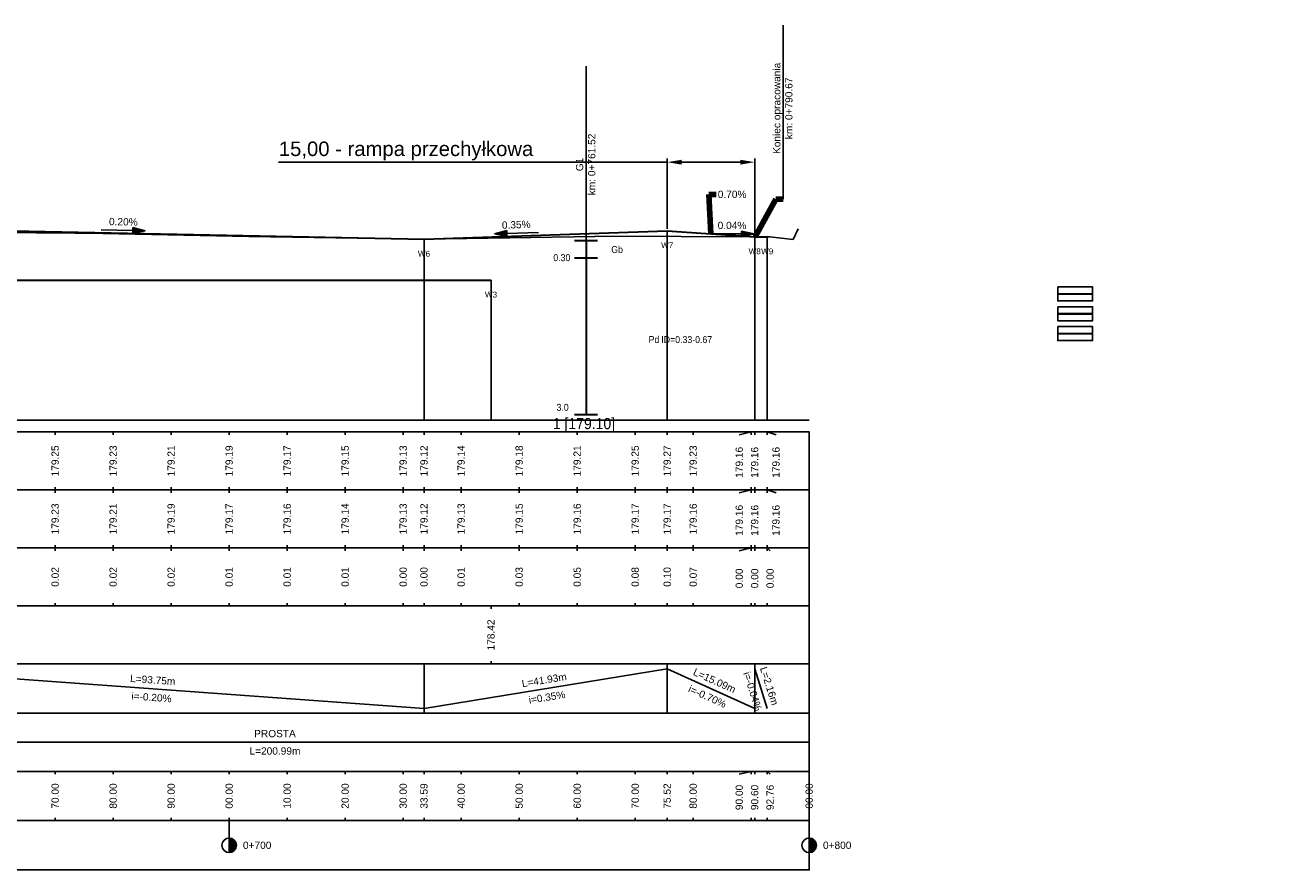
# Model space of a CAD drawing. Header units: metres. Extents: x 7432654 to 7433579, y 5709955 to 5710120.
# Tile 4 of 4: x 7433364 to 7433579, y 5709955 to 5710100. Entities that reach past the tile are written whole.
import ezdxf

# ---------------------------------------------------------------- set-up
doc = ezdxf.new("R2010")
doc.units = ezdxf.units.M
for name, color, linetype, lineweight in [('_D_8_Wymiary', 7, 'Continuous', 20), ('_D_Tabelka', 7, 'Continuous', 25), ('_KN_C-GEOLOGIA', 34, 'Continuous', 30), ('NIWELETA', 1, 'Continuous', 40), ('NIWELETA ROWU', 5, 'Continuous', 30), ('Tabelka', 7, 'Continuous', 25), ('TEREN IST.', 94, 'Continuous', 30)]:
    doc.layers.add(name, color=color, linetype=linetype, lineweight=lineweight)
for name, color, linetype in [('C-DROGI-PROFILE', 7, 'Continuous'), ('C-DROGI-PROFILE-ETYKIETY', 7, 'Continuous'), ('C-DROGI-PROFILE-WIDOKI', 7, 'Continuous'), ('C-DROGI-PROFILE-WIDOKI-ETYKIETY', 7, 'Continuous')]:
    doc.layers.add(name, color=color, linetype=linetype)
doc.styles.add('GA5-ATR-TEXT', font='arial.ttf', dxfattribs={"width": 0.9})
doc.styles.get("Standard").update_dxf_attribs({"font": 'arial.ttf'})
doc.styles.add('Styl Arial', font='arial.ttf', dxfattribs={"height": 1})
doc.dimstyles.new('ISO-25', dxfattribs={"dimtxt": 2.5, "dimasz": 2.5, "dimexe": 1.25, "dimexo": 0.625, "dimtad": 1, "dimtxsty": 'Standard', "dimcen": 2.5, "dimadec": 0, "dimazin": 0, "dimtfac": 1, "dimtmove": 0, "dimatfit": 3, "dimfxl": 1, "dimarcsym": 0})

# ---------------------------------------------------------------- blocks, each defined once
blk = doc.blocks.new('*D14')
at = {"layer": '_D_8_Wymiary', "color": 0, "lineweight": -2, "transparency": 16777216}
for p, q in [((7433474.37, 5710065.25), (7433474.37, 5710077.37)), ((7433489.45, 5710064.19), (7433489.45, 5710077.37)), ((7433474.37, 5710076.75), (7433407.37, 5710076.75)), ((7433486.95, 5710076.75), (7433476.87, 5710076.75))]:
    blk.add_line(p, q, dxfattribs=at)
at = {"layer": '_D_8_Wymiary', "color": 0, "transparency": 16777216}
for points in [[(7433476.87, 5710077.17), (7433476.87, 5710076.33), (7433474.37, 5710076.75)], [(7433486.95, 5710077.17), (7433486.95, 5710076.33), (7433489.45, 5710076.75)]]:
    blk.add_solid(points, dxfattribs=at)
at = {"layer": 'Defpoints', "color": 0, "transparency": 16777216}
for p in [(7433489.45, 5710076.75), (7433474.37, 5710064.93), (7433489.45, 5710063.88)]:
    blk.add_point(p, dxfattribs=at)
at = {"layer": '_D_8_Wymiary', "color": 0, "transparency": 16777216, "insert": (7433429.35, 5710078.68), "char_height": 1.25, "attachment_point": 5}
blk.add_mtext('{\\H2x;15,00 - rampa przechyłkowa}', dxfattribs=at)
blk = doc.blocks.new('kilometraz')
at = {"linetype": 'ByBlock', "lineweight": -2}
blk.add_hatch(color=0, dxfattribs=at).paths.add_polyline_path([(0, -0.5, 0.414214), (0.5, 0, 0.414214), (0, 0.5)])
at = {"color": 0, "linetype": 'ByBlock', "lineweight": -2}
blk.add_line((0, 0.5), (0, -0.5), dxfattribs=at)
blk.add_circle((0, 0), 0.5, dxfattribs=at)
blk = doc.blocks.new('strzalka_poziom_2')
blk.add_hatch(color=256).paths.add_polyline_path([(1, 0.091), (1, -0.091), (1.391, 0)])
blk.add_line((1, 0.091), (1, -0.091))
for points in [[(0, 0), (1, 0)], [(1.391, 0), (1, 0.091)], [(1.391, 0), (1, -0.091)]]:
    blk.add_lwpolyline(points)

msp = doc.modelspace()

# ---------------------------------------------------------------- linework, layer by layer
at = {"layer": '_D_8_Wymiary', "flags": 128}
msp.add_lwpolyline([(7433489.484, 5710064.371), (7433489.484, 5710063.42)], dxfattribs=at)
at = {"layer": '_D_Tabelka', "elevation": 0.001}
msp.add_lwpolyline([(7433541.7, 5710055.243), (7433547.704, 5710055.243), (7433547.704, 5710052.829), (7433541.7, 5710052.829)], close=True, dxfattribs=at)
at = {"layer": '_D_Tabelka', "ltscale": 5, "extrusion": (-1.30025e-07, 7.79894e-06, 1), "elevation": 43.567, "flags": 128}
msp.add_lwpolyline([(7433541.704, 5710051.827), (7433547.704, 5710051.827), (7433547.704, 5710049.416), (7433541.704, 5710049.416)], close=True, dxfattribs=at)
at = {"layer": '_KN_C-GEOLOGIA'}
for p, q in [((7433458.371, 5710063.272), (7433462.371, 5710063.272)), ((7433460.371, 5710063.272), (7433460.371, 5710033.272)), ((7433458.371, 5710060.272), (7433462.371, 5710060.272)), ((7433458.371, 5710033.272), (7433462.371, 5710033.272))]:
    msp.add_line(p, q, dxfattribs=at)
at = {"layer": 'C-DROGI-PROFILE', "color": 1, "linetype": 'Continuous', "lineweight": 35, "flags": 128}
msp.add_lwpolyline([(7432709.134, 5710075.325), (7432762.185, 5710079.296), (7432765.744, 5710079.531), (7432769.303, 5710079.702), (7432772.862, 5710079.81), (7432776.421, 5710079.855), (7432779.98, 5710079.836), (7432783.539, 5710079.754), (7432787.099, 5710079.609), (7432963.089, 5710070.859), (7433202.324, 5710066.074), (7433270.368, 5710064.032), (7433338.69, 5710065.376), (7433432.443, 5710063.466), (7433474.368, 5710064.935), (7433489.455, 5710063.879), (7433491.613, 5710063.869)], dxfattribs=at)
at = {"layer": 'C-DROGI-PROFILE', "color": 5, "linetype": 'Continuous', "lineweight": 35, "flags": 128}
msp.add_lwpolyline([(7432758.527, 5710072.089), (7432963.119, 5710063.906), (7433262.369, 5710056.425), (7433443.995, 5710056.425)], dxfattribs=at)
at = {"layer": 'C-DROGI-PROFILE', "color": 94, "linetype": 'Continuous', "lineweight": -3, "flags": 128}
msp.add_lwpolyline([(7433345.791, 5710064.751), (7433372.231, 5710064.516), (7433374.274, 5710064.491), (7433402.247, 5710063.936), (7433432.223, 5710063.471), (7433432.443, 5710063.466), (7433461.879, 5710063.97), (7433461.918, 5710063.971), (7433461.919, 5710063.972), (7433491.613, 5710063.869), (7433491.967, 5710063.872), (7433492.063, 5710063.872), (7433496.087, 5710063.414), (7433496.978, 5710065.283)], dxfattribs=at)
at = {"layer": 'C-DROGI-PROFILE-ETYKIETY', "color": 7, "linetype": 'Continuous', "lineweight": -3}
for p, q in [((7433494.363, 5710070.388), (7433494.363, 5710100.388)), ((7433460.371, 5710063.272), (7433460.371, 5710093.272)), ((7433474.368, 5710064.935), (7433474.368, 5710032.272)), ((7433432.443, 5710063.466), (7433432.443, 5710032.272)), ((7433489.455, 5710063.879), (7433489.455, 5710032.272)), ((7433491.613, 5710063.869), (7433491.613, 5710032.272)), ((7433443.995, 5710056.425), (7433443.995, 5710032.272))]:
    msp.add_line(p, q, dxfattribs=at)
at = {"layer": 'C-DROGI-PROFILE-WIDOKI', "color": 7, "linetype": 'Continuous', "lineweight": -3}
for p, q in [((7432698.35, 5710032.272), (7433498.85, 5710032.272)), ((7433368.85, 5710030.272), (7433368.85, 5710029.772)), ((7433378.85, 5710030.272), (7433378.85, 5710029.772)), ((7433388.85, 5710030.272), (7433388.85, 5710029.772)), ((7433398.85, 5710030.272), (7433398.85, 5710029.772)), ((7433408.85, 5710030.272), (7433408.85, 5710029.772)), ((7433418.85, 5710030.272), (7433418.85, 5710029.772)), ((7433428.85, 5710030.272), (7433428.85, 5710029.772)), ((7433438.85, 5710030.272), (7433438.85, 5710029.772)), ((7433448.85, 5710030.272), (7433448.85, 5710029.772)), ((7433458.85, 5710030.272), (7433458.85, 5710029.772)), ((7433468.85, 5710030.272), (7433468.85, 5710029.772)), ((7433478.85, 5710030.272), (7433478.85, 5710029.772)), ((7433488.85, 5710030.272), (7433488.85, 5710029.772)), ((7433498.85, 5710030.272), (7433498.85, 5710029.772)), ((7433368.85, 5710020.272), (7433368.85, 5710020.772)), ((7433368.85, 5710020.272), (7433368.85, 5710019.772)), ((7433378.85, 5710020.272), (7433378.85, 5710020.772)), ((7433378.85, 5710020.272), (7433378.85, 5710019.772)), ((7433388.85, 5710020.272), (7433388.85, 5710020.772)), ((7433388.85, 5710020.272), (7433388.85, 5710019.772)), ((7433398.85, 5710020.272), (7433398.85, 5710020.772)), ((7433398.85, 5710020.272), (7433398.85, 5710019.772)), ((7433408.85, 5710020.272), (7433408.85, 5710020.772)), ((7433408.85, 5710020.272), (7433408.85, 5710019.772)), ((7433418.85, 5710020.272), (7433418.85, 5710020.772)), ((7433418.85, 5710020.272), (7433418.85, 5710019.772)), ((7433428.85, 5710020.272), (7433428.85, 5710020.772)), ((7433428.85, 5710020.272), (7433428.85, 5710019.772)), ((7433438.85, 5710020.272), (7433438.85, 5710020.772)), ((7433438.85, 5710020.272), (7433438.85, 5710019.772)), ((7433448.85, 5710020.272), (7433448.85, 5710020.772)), ((7433448.85, 5710020.272), (7433448.85, 5710019.772)), ((7433458.85, 5710020.272), (7433458.85, 5710020.772)), ((7433458.85, 5710020.272), (7433458.85, 5710019.772)), ((7433468.85, 5710020.272), (7433468.85, 5710020.772)), ((7433468.85, 5710020.272), (7433468.85, 5710019.772)), ((7433478.85, 5710020.272), (7433478.85, 5710020.772)), ((7433478.85, 5710020.272), (7433478.85, 5710019.772)), ((7433488.85, 5710020.272), (7433488.85, 5710020.772)), ((7433488.85, 5710020.272), (7433488.85, 5710019.772)), ((7433498.85, 5710020.272), (7433498.85, 5710020.772)), ((7433498.85, 5710020.272), (7433498.85, 5710019.772)), ((7433368.85, 5710010.272), (7433368.85, 5710010.772)), ((7433368.85, 5710010.272), (7433368.85, 5710009.772)), ((7433378.85, 5710010.272), (7433378.85, 5710010.772)), ((7433378.85, 5710010.272), (7433378.85, 5710009.772)), ((7433388.85, 5710010.272), (7433388.85, 5710010.772)), ((7433388.85, 5710010.272), (7433388.85, 5710009.772)), ((7433398.85, 5710010.272), (7433398.85, 5710010.772)), ((7433398.85, 5710010.272), (7433398.85, 5710009.772)), ((7433408.85, 5710010.272), (7433408.85, 5710010.772)), ((7433408.85, 5710010.272), (7433408.85, 5710009.772)), ((7433418.85, 5710010.272), (7433418.85, 5710010.772)), ((7433418.85, 5710010.272), (7433418.85, 5710009.772)), ((7433428.85, 5710010.272), (7433428.85, 5710010.772)), ((7433428.85, 5710010.272), (7433428.85, 5710009.772)), ((7433438.85, 5710010.272), (7433438.85, 5710010.772)), ((7433438.85, 5710010.272), (7433438.85, 5710009.772)), ((7433448.85, 5710010.272), (7433448.85, 5710010.772)), ((7433448.85, 5710010.272), (7433448.85, 5710009.772)), ((7433458.85, 5710010.272), (7433458.85, 5710010.772)), ((7433458.85, 5710010.272), (7433458.85, 5710009.772)), ((7433468.85, 5710010.272), (7433468.85, 5710010.772)), ((7433468.85, 5710010.272), (7433468.85, 5710009.772)), ((7433478.85, 5710010.272), (7433478.85, 5710010.772)), ((7433478.85, 5710010.272), (7433478.85, 5710009.772)), ((7433488.85, 5710010.272), (7433488.85, 5710010.772)), ((7433488.85, 5710010.272), (7433488.85, 5710009.772)), ((7433498.85, 5710010.272), (7433498.85, 5710010.772)), ((7433498.85, 5710010.272), (7433498.85, 5710009.772)), ((7433368.85, 5710000.272), (7433368.85, 5710000.772)), ((7433378.85, 5710000.272), (7433378.85, 5710000.772)), ((7433388.85, 5710000.272), (7433388.85, 5710000.772)), ((7433398.85, 5710000.272), (7433398.85, 5710000.772)), ((7433408.85, 5710000.272), (7433408.85, 5710000.772)), ((7433418.85, 5710000.272), (7433418.85, 5710000.772)), ((7433428.85, 5710000.272), (7433428.85, 5710000.772)), ((7433438.85, 5710000.272), (7433438.85, 5710000.772)), ((7433448.85, 5710000.272), (7433448.85, 5710000.772)), ((7433458.85, 5710000.272), (7433458.85, 5710000.772)), ((7433468.85, 5710000.272), (7433468.85, 5710000.772)), ((7433478.85, 5710000.272), (7433478.85, 5710000.772)), ((7433488.85, 5710000.272), (7433488.85, 5710000.772)), ((7433498.85, 5710000.272), (7433498.85, 5710000.772)), ((7433432.443, 5709981.772), (7433432.443, 5709990.272)), ((7433474.368, 5709981.772), (7433474.368, 5709990.272)), ((7433489.455, 5709981.772), (7433489.455, 5709990.272)), ((7433368.85, 5709971.772), (7433368.85, 5709971.272)), ((7433378.85, 5709971.772), (7433378.85, 5709971.272)), ((7433388.85, 5709971.772), (7433388.85, 5709971.272)), ((7433398.85, 5709971.772), (7433398.85, 5709971.272)), ((7433408.85, 5709971.772), (7433408.85, 5709971.272)), ((7433418.85, 5709971.772), (7433418.85, 5709971.272)), ((7433428.85, 5709971.772), (7433428.85, 5709971.272)), ((7433438.85, 5709971.772), (7433438.85, 5709971.272)), ((7433448.85, 5709971.772), (7433448.85, 5709971.272)), ((7433458.85, 5709971.772), (7433458.85, 5709971.272)), ((7433468.85, 5709971.772), (7433468.85, 5709971.272)), ((7433478.85, 5709971.772), (7433478.85, 5709971.272)), ((7433488.85, 5709971.772), (7433488.85, 5709971.272)), ((7433498.85, 5709971.772), (7433498.85, 5709971.272)), ((7433368.85, 5709963.272), (7433368.85, 5709963.772)), ((7433378.85, 5709963.272), (7433378.85, 5709963.772)), ((7433388.85, 5709963.272), (7433388.85, 5709963.772)), ((7433398.85, 5709963.272), (7433398.85, 5709963.772)), ((7433398.85, 5709963.272), (7433398.85, 5709958.272)), ((7433408.85, 5709963.272), (7433408.85, 5709963.772)), ((7433418.85, 5709963.272), (7433418.85, 5709963.772)), ((7433428.85, 5709963.272), (7433428.85, 5709963.772)), ((7433438.85, 5709963.272), (7433438.85, 5709963.772)), ((7433448.85, 5709963.272), (7433448.85, 5709963.772)), ((7433458.85, 5709963.272), (7433458.85, 5709963.772)), ((7433468.85, 5709963.272), (7433468.85, 5709963.772)), ((7433478.85, 5709963.272), (7433478.85, 5709963.772)), ((7433488.85, 5709963.272), (7433488.85, 5709963.772)), ((7433498.85, 5709963.272), (7433498.85, 5709963.772)), ((7433498.85, 5709963.272), (7433498.85, 5709958.272))]:
    msp.add_line(p, q, dxfattribs=at)
at = {"layer": 'C-DROGI-PROFILE-WIDOKI', "color": 1, "linetype": 'Continuous', "lineweight": -3}
for p, q in [((7433432.443, 5710030.272), (7433432.443, 5710029.772)), ((7433474.368, 5710030.272), (7433474.368, 5710029.772)), ((7433489.455, 5710030.272), (7433489.455, 5710029.772)), ((7433491.613, 5710030.272), (7433491.613, 5710029.772)), ((7433432.443, 5710020.272), (7433432.443, 5710020.772)), ((7433432.443, 5710020.272), (7433432.443, 5710019.772)), ((7433474.368, 5710020.272), (7433474.368, 5710020.772)), ((7433474.368, 5710020.272), (7433474.368, 5710019.772)), ((7433489.455, 5710020.272), (7433489.455, 5710020.772)), ((7433489.455, 5710020.272), (7433489.455, 5710019.772)), ((7433491.613, 5710020.272), (7433491.613, 5710020.772)), ((7433491.613, 5710020.272), (7433491.613, 5710019.772)), ((7433432.443, 5710010.272), (7433432.443, 5710010.772)), ((7433432.443, 5710010.272), (7433432.443, 5710009.772)), ((7433474.368, 5710010.272), (7433474.368, 5710010.772)), ((7433474.368, 5710010.272), (7433474.368, 5710009.772)), ((7433489.455, 5710010.272), (7433489.455, 5710010.772)), ((7433489.455, 5710010.272), (7433489.455, 5710009.772)), ((7433491.613, 5710010.272), (7433491.613, 5710010.772)), ((7433491.613, 5710010.272), (7433491.613, 5710009.772)), ((7433432.443, 5710000.272), (7433432.443, 5710000.772)), ((7433443.995, 5710000.272), (7433443.995, 5709999.772)), ((7433474.368, 5710000.272), (7433474.368, 5710000.772)), ((7433489.455, 5710000.272), (7433489.455, 5710000.772)), ((7433491.613, 5710000.272), (7433491.613, 5710000.772)), ((7433443.995, 5709990.272), (7433443.995, 5709990.772)), ((7433432.443, 5709971.772), (7433432.443, 5709971.272)), ((7433474.368, 5709971.772), (7433474.368, 5709971.272)), ((7433489.455, 5709971.772), (7433489.455, 5709971.272)), ((7433491.613, 5709971.772), (7433491.613, 5709971.272)), ((7433432.443, 5709963.272), (7433432.443, 5709963.772)), ((7433474.368, 5709963.272), (7433474.368, 5709963.772)), ((7433489.455, 5709963.272), (7433489.455, 5709963.772)), ((7433491.613, 5709963.272), (7433491.613, 5709963.772))]:
    msp.add_line(p, q, dxfattribs=at)
at = {"layer": 'C-DROGI-PROFILE-WIDOKI', "color": 6, "linetype": 'Continuous', "lineweight": -3}
for p, q in [((7433338.69, 5709989.422), (7433432.443, 5709982.622)), ((7433432.443, 5709982.622), (7433474.368, 5709989.422)), ((7433474.368, 5709989.422), (7433489.455, 5709982.622)), ((7433489.455, 5709989.422), (7433491.613, 5709982.622)), ((7432819.087, 5709976.772), (7433498.85, 5709976.772))]:
    msp.add_line(p, q, dxfattribs=at)
at = {"layer": 'C-DROGI-PROFILE-WIDOKI', "color": 7, "linetype": 'Continuous', "lineweight": -3}
for points in [[(7432698.85, 5710020.272), (7433498.85, 5710020.272), (7433498.85, 5710030.272), (7432698.85, 5710030.272)], [(7432698.85, 5710010.272), (7433498.85, 5710010.272), (7433498.85, 5710020.272), (7432698.85, 5710020.272)], [(7432698.85, 5710000.272), (7433498.85, 5710000.272), (7433498.85, 5710010.272), (7432698.85, 5710010.272)], [(7432698.85, 5709990.272), (7433498.85, 5709990.272), (7433498.85, 5710000.272), (7432698.85, 5710000.272)], [(7432698.85, 5709981.772), (7433498.85, 5709981.772), (7433498.85, 5709990.272), (7432698.85, 5709990.272)], [(7432698.85, 5709971.772), (7433498.85, 5709971.772), (7433498.85, 5709981.772), (7432698.85, 5709981.772)], [(7432698.85, 5709963.272), (7433498.85, 5709963.272), (7433498.85, 5709971.772), (7432698.85, 5709971.772)], [(7432698.85, 5709954.772), (7433498.85, 5709954.772), (7433498.85, 5709963.272), (7432698.85, 5709963.272)]]:
    msp.add_3dface(points, dxfattribs=at)
at = {"layer": 'C-DROGI-PROFILE-WIDOKI-ETYKIETY', "color": 7, "linetype": 'Continuous', "lineweight": -3}
for p, q in [((7433488.85, 5710030.272), (7433486.793, 5710029.772)), ((7433489.455, 5710030.272), (7433489.455, 5710029.772)), ((7433491.613, 5710030.272), (7433493.129, 5710029.772)), ((7433488.85, 5710020.272), (7433486.793, 5710019.772)), ((7433489.455, 5710020.272), (7433489.455, 5710019.772)), ((7433491.613, 5710020.272), (7433493.129, 5710019.772)), ((7433488.85, 5710010.272), (7433486.793, 5710009.772)), ((7433489.455, 5710010.272), (7433489.455, 5710009.772)), ((7433491.613, 5710010.272), (7433492.116, 5710009.772)), ((7433488.85, 5709971.772), (7433486.793, 5709971.272)), ((7433489.455, 5709971.772), (7433489.455, 5709971.272)), ((7433491.613, 5709971.772), (7433492.116, 5709971.272))]:
    msp.add_line(p, q, dxfattribs=at)
at = {"layer": 'NIWELETA'}
msp.add_line((7433541.704, 5710050.622, 0.001), (7433547.704, 5710050.627, 0.001), dxfattribs=at)
at = {"layer": 'NIWELETA ROWU'}
msp.add_line((7433541.704, 5710047.211, 0.001), (7433547.704, 5710047.216, 0.001), dxfattribs=at)
at = {"layer": 'Tabelka', "ltscale": 5, "extrusion": (-1.30025e-07, 7.79894e-06, 1), "elevation": 43.567, "flags": 128}
msp.add_lwpolyline([(7433541.704, 5710048.416), (7433547.704, 5710048.416), (7433547.704, 5710046.006), (7433541.704, 5710046.006)], close=True, dxfattribs=at)
at = {"layer": 'TEREN IST.'}
msp.add_line((7433541.7, 5710054.036, 0.001), (7433547.704, 5710054.036, 0.001), dxfattribs=at)

# ---------------------------------------------------------------- block references
at = {"layer": 'C-DROGI-PROFILE-ETYKIETY', "color": 7, "linetype": 'Continuous', "lineweight": -3, "xscale": 5.476738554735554, "yscale": 5.476738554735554, "zscale": 5.476738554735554}
for p, rotation in [((7433376.77, 5710065.101), 358.8326781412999), ((7433452.197, 5710064.658), 182.0065795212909), ((7433481.728, 5710064.412), 359.7508099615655)]:
    msp.add_blockref('strzalka_poziom_2', p, dxfattribs=dict(at, rotation=rotation))
at = {"layer": 'C-DROGI-PROFILE-WIDOKI-ETYKIETY', "color": 7, "linetype": 'Continuous', "lineweight": -3, "xscale": 2.5, "yscale": 2.5, "zscale": 2.5}
for p in [(7433398.85, 5709959.022), (7433498.85, 5709959.022)]:
    msp.add_blockref('kilometraz', p, dxfattribs=at)

# ---------------------------------------------------------------- texts
at = {"layer": '_KN_C-GEOLOGIA', "style": 'GA5-ATR-TEXT', "width": 0.9}
for s, p in [('0.30', (7433454.737, 5710059.692)), ('3.0', (7433455.289, 5710033.901))]:
    msp.add_text(s, height=1.1995, dxfattribs=at).set_placement(p)
at = {"layer": '_KN_C-GEOLOGIA', "attachment_point": 5, "style": 'GA5-ATR-TEXT'}
for s, heights, insert, char_height in [('Gb', [1.573], (7433465.729, 5710061.69), 1.2), ('\\pt40.8;Pd{\\Fgreekc|c238;\\H0.83333x; }ID=0.33-0.67\\P', [0], (7433476.646, 5710046.168), 1.2), ('1 [179.10]', [0], (7433460.019, 5710031.417), 1.92)]:
    msp.add_mtext_dynamic_manual_height_columns(s, width=55.99764, gutter_width=10, heights=heights, dxfattribs=dict(at, insert=insert, char_height=char_height))
at = {"layer": 'C-DROGI-PROFILE-ETYKIETY', "color": 7, "linetype": 'Continuous', "lineweight": -3, "char_height": 1.25, "attachment_point": 8, "rotation": 90, "style": 'Styl Arial'}
for s, insert in [('Koniec opracowania\\Pkm: 0+790.67', (7433495.988, 5710086.026)), ('G1\\Pkm: 0+761.52', (7433461.996, 5710076.358))]:
    msp.add_mtext(s, dxfattribs=dict(at, insert=insert))
at = {"layer": 'C-DROGI-PROFILE-ETYKIETY', "color": 7, "linetype": 'Continuous', "lineweight": -3, "char_height": 1.25, "attachment_point": 8}
for s, insert, rotation in [('0.20%', (7433380.594, 5710065.835), 358.83268), ('0.35%', (7433448.363, 5710065.337), 2.00658), ('0.04%', (7433485.54, 5710065.208), 359.75081)]:
    msp.add_mtext(s, dxfattribs=dict(at, insert=insert, rotation=rotation))
at = {"layer": 'C-DROGI-PROFILE-ETYKIETY', "color": 7, "linetype": 'Continuous', "lineweight": -3, "char_height": 1, "attachment_point": 5}
for s, insert in [('W7', (7433474.368, 5710062.435)), ('W8', (7433489.455, 5710061.379)), ('W9', (7433491.613, 5710061.369)), ('W6', (7433432.443, 5710060.966)), ('W3', (7433443.995, 5710053.925))]:
    msp.add_mtext(s, dxfattribs=dict(at, insert=insert))
at = {"layer": 'C-DROGI-PROFILE-WIDOKI-ETYKIETY', "color": 7, "linetype": 'Continuous', "lineweight": -3, "char_height": 1.25, "attachment_point": 5}
for s, insert, rotation in [('179.25', (7433368.85, 5710025.272), 90), ('179.23', (7433378.85, 5710025.272), 90), ('179.21', (7433388.85, 5710025.272), 90), ('179.19', (7433398.85, 5710025.272), 90), ('179.17', (7433408.85, 5710025.272), 90), ('179.15', (7433418.85, 5710025.272), 90), ('179.13', (7433428.85, 5710025.272), 90), ('179.12', (7433432.443, 5710025.272), 90), ('179.14', (7433438.85, 5710025.272), 90), ('179.18', (7433448.85, 5710025.272), 90), ('179.21', (7433458.85, 5710025.272), 90), ('179.25', (7433468.85, 5710025.272), 90), ('179.27', (7433474.368, 5710025.272), 90), ('179.23', (7433478.85, 5710025.272), 90), ('179.16', (7433486.793, 5710025.022), 90), ('179.16', (7433489.455, 5710025.022), 90), ('179.16', (7433493.129, 5710025.022), 90), ('179.23', (7433368.85, 5710015.272), 90), ('179.21', (7433378.85, 5710015.272), 90), ('179.19', (7433388.85, 5710015.272), 90), ('179.17', (7433398.85, 5710015.272), 90), ('179.16', (7433408.85, 5710015.272), 90), ('179.14', (7433418.85, 5710015.272), 90), ('179.13', (7433428.85, 5710015.272), 90), ('179.12', (7433432.443, 5710015.272), 90), ('179.13', (7433438.85, 5710015.272), 90), ('179.15', (7433448.85, 5710015.272), 90), ('179.16', (7433458.85, 5710015.272), 90), ('179.17', (7433468.85, 5710015.272), 90), ('179.17', (7433474.368, 5710015.272), 90), ('179.16', (7433478.85, 5710015.272), 90), ('179.16', (7433486.793, 5710015.022), 90), ('179.16', (7433489.455, 5710015.022), 90), ('179.16', (7433493.129, 5710015.022), 90), ('0.02', (7433368.85, 5710005.272), 90), ('0.02', (7433378.85, 5710005.272), 90), ('0.02', (7433388.85, 5710005.272), 90), ('0.01', (7433398.85, 5710005.272), 90), ('0.01', (7433408.85, 5710005.272), 90), ('0.01', (7433418.85, 5710005.272), 90), ('0.00', (7433428.85, 5710005.272), 90), ('0.00', (7433432.443, 5710005.272), 90), ('0.01', (7433438.85, 5710005.272), 90), ('0.03', (7433448.85, 5710005.272), 90), ('0.05', (7433458.85, 5710005.272), 90), ('0.08', (7433468.85, 5710005.272), 90), ('0.10', (7433474.368, 5710005.272), 90), ('0.07', (7433478.85, 5710005.272), 90), ('0.00', (7433486.793, 5710005.022), 90), ('0.00', (7433489.455, 5710005.022), 90), ('0.00', (7433492.116, 5710005.022), 90), ('178.42', (7433443.995, 5709995.272), 90), ('L=15.09m', (7433482.528, 5709987.389), 335.73697), ('i=-0.04%', (7433489.104, 5709985.568), 287.60802), ('L=2.16m', (7433491.963, 5709986.476), 287.60802), ('L=93.75m', (7433385.675, 5709987.518), 355.85152), ('L=41.93m', (7433453.165, 5709987.503), 9.21263), ('i=-0.70%', (7433481.295, 5709984.654), 335.73697), ('i=-0.20%', (7433385.458, 5709984.526), 355.85152), ('i=0.35%', (7433453.646, 5709984.541), 9.21263), ('70.00', (7433368.85, 5709967.522), 90), ('80.00', (7433378.85, 5709967.522), 90), ('90.00', (7433388.85, 5709967.522), 90), ('00.00', (7433398.85, 5709967.522), 90), ('10.00', (7433408.85, 5709967.522), 90), ('20.00', (7433418.85, 5709967.522), 90), ('30.00', (7433428.85, 5709967.522), 90), ('33.59', (7433432.443, 5709967.522), 90), ('40.00', (7433438.85, 5709967.522), 90), ('50.00', (7433448.85, 5709967.522), 90), ('60.00', (7433458.85, 5709967.522), 90), ('70.00', (7433468.85, 5709967.522), 90), ('75.52', (7433474.368, 5709967.522), 90), ('80.00', (7433478.85, 5709967.522), 90), ('90.00', (7433486.793, 5709967.272), 90), ('90.60', (7433489.455, 5709967.272), 90), ('92.76', (7433492.116, 5709967.272), 90), ('00.00', (7433498.85, 5709967.522), 90)]:
    msp.add_mtext(s, dxfattribs=dict(at, insert=insert, rotation=rotation))
at = {"layer": 'C-DROGI-PROFILE-WIDOKI-ETYKIETY', "color": 7, "linetype": 'Continuous', "lineweight": -3, "char_height": 1.25}
for s, insert, attachment_point in [('PROSTA', (7433406.744, 5709978.272), 5), ('L=200.99m', (7433406.744, 5709975.272), 5), ('0+700', (7433401.225, 5709959.022), 4), ('0+800', (7433501.225, 5709959.022), 4)]:
    msp.add_mtext(s, dxfattribs=dict(at, insert=insert, attachment_point=attachment_point))

# ---------------------------------------------------------------- dimensions: what is measured, and where the dimension line sits
at = {"layer": '_D_8_Wymiary'}
dim = msp.add_linear_dim(base=(7433489.455, 5710076.749), p1=(7433474.368, 5710064.935), p2=(7433489.455, 5710063.877), text='{\\H2x;15,00 - rampa przechyłkowa}', dimstyle='ISO-25', override={"dimscale": 0.5, "dimasz": 5, "dimzin": 0}, dxfattribs=at)
dim.commit()
dim.dimension.update_dxf_attribs({"geometry": '*D14', "text_midpoint": (7433429.354, 5710076.749), "dimtype": 128})

# ---------------------------------------------------------------- leaders
at = {"layer": 'C-DROGI-PROFILE-ETYKIETY', "color": 7, "linetype": 'Continuous', "lineweight": -3}
msp.add_leader([(7433489.518, 5710063.879), (7433493.113, 5710070.388), (7433494.363, 5710070.388)], dimstyle='ISO-25', override={"dimscale": 1, "dimasz": 1.25, "dimclrd": 256, "dimlwd": 65535}, dxfattribs=at)

# ---------------------------------------------------------------- next in the draw order: texts
at = {"layer": 'C-DROGI-PROFILE-ETYKIETY', "color": 7, "linetype": 'Continuous', "lineweight": -3, "insert": (7433483.087, 5710071.199), "char_height": 1.25, "width": 4.8192, "attachment_point": 4, "bg_fill": 3, "box_fill_scale": 1.24, "bg_fill_color": 256, "bg_fill_true_color": 13158600, "bg_fill_transparency": 0}
msp.add_mtext('0.70%', dxfattribs=at)

# ---------------------------------------------------------------- next in the draw order: leaders
at = {"layer": 'C-DROGI-PROFILE-ETYKIETY', "color": 7, "linetype": 'Continuous', "lineweight": -3}
msp.add_leader([(7433481.912, 5710064.407), (7433481.537, 5710071.199), (7433482.787, 5710071.199)], dimstyle='ISO-25', override={"dimscale": 1, "dimasz": 1.25, "dimclrd": 256, "dimlwd": 65535}, dxfattribs=at)

doc.saveas('drawing.dxf')
